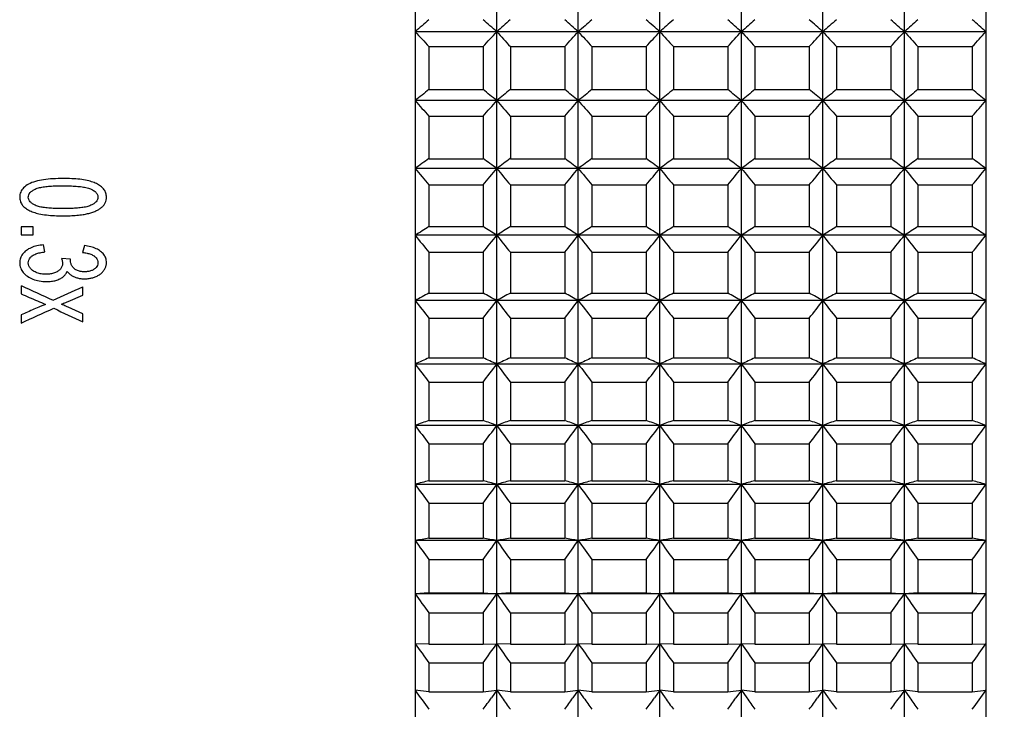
# Model space of a CAD drawing. Header units: millimetres. Extents: x 7 to 224, y -1107 to -1014.
# Tile 14 of 23: x 112 to 141, y -1087 to -1067. Entities that reach past the tile are written whole.
import ezdxf

# ---------------------------------------------------------------- set-up
doc = ezdxf.new("R2010")
doc.units = ezdxf.units.MM
doc.header["$LTSCALE"] = 16.335
doc.layers.get('0').update_dxf_attribs({"linetype": 'CONTINUOUS'})
doc.layers.add('标注', color=7, linetype='CONTINUOUS', lineweight=9)
doc.styles.add('HZ', font='gbenor.shx', dxfattribs={"width": 0.7, "height": 3.5, "bigfont": 'hztxt.shx'})
doc.dimstyles.get("Standard").update_dxf_attribs({"dimtxt": 3.5, "dimasz": 3.5, "dimexe": 1.5, "dimexo": 0.0625, "dimgap": 0.5, "dimtad": 1, "dimdsep": 46, "dimtxsty": 'HZ', "dimblk": 'OPEN30', "dimcen": 0.09, "dimadec": 0, "dimazin": 0, "dimtp": 0.01, "dimtm": 0.01, "dimtfac": 1, "dimtmove": 0, "dimatfit": 3, "dimldrblk": 'OPEN30', "dimfxl": 1, "dimtolj": 1, "dimarcsym": 0})

# ---------------------------------------------------------------- blocks, each defined once
blk = doc.blocks.new('_Open30')
at = {"color": 0, "linetype": 'ByBlock', "lineweight": -2}
for p, q in [((-1, 0.2679), (0, 0)), ((0, 0), (-1, -0.2679)), ((0, 0), (-1, 0))]:
    blk.add_line(p, q, dxfattribs=at)
blk = doc.blocks.new('*D26')
at = {"layer": '标注', "color": 0, "lineweight": -2}
for p, q in [((140.345, -1034.419), (148.633, -1034.419)), ((147.133, -1037.919), (147.133, -1090.319)), ((140.373, -1093.819), (148.633, -1093.819))]:
    blk.add_line(p, q, dxfattribs=at)
at = {"layer": '标注', "color": 0, "lineweight": -2, "xscale": 3.5, "yscale": 3.5, "zscale": 3.5}
for p, rotation in [((147.133, -1034.419), 90), ((147.133, -1093.819), 270)]:
    blk.add_blockref('_Open30', p, dxfattribs=dict(at, rotation=rotation))
at = {"layer": '标注', "color": 0, "insert": (144.883, -1059.339), "char_height": 3.5, "attachment_point": 5, "rotation": 90, "style": 'HZ'}
blk.add_mtext('\\A1;%%C59.4', dxfattribs=at)

msp = doc.modelspace()

# ---------------------------------------------------------------- linework, layer by layer
at = {"color": 7, "linetype": 'Continuous'}
for p, q in [((123.883, -1034.819), (123.883, -1093.419)), ((126.283, -1093.419), (126.283, -1034.819)), ((128.683, -1093.419), (128.683, -1034.819)), ((131.083, -1093.419), (131.083, -1034.819)), ((133.483, -1093.419), (133.483, -1034.819)), ((135.883, -1093.419), (135.883, -1034.819)), ((138.283, -1093.419), (138.283, -1034.819)), ((140.683, -1034.819), (140.683, -1093.419)), ((140.683, -1067.182), (123.883, -1067.182)), ((124.283, -1067.618), (124.283, -1068.884)), ((124.283, -1067.618), (125.883, -1067.618)), ((125.883, -1067.618), (125.883, -1068.884)), ((126.683, -1067.618), (128.283, -1067.618)), ((126.683, -1067.618), (126.683, -1068.884)), ((128.283, -1067.618), (128.283, -1068.884)), ((129.083, -1067.618), (130.683, -1067.618)), ((129.083, -1067.618), (129.083, -1068.884)), ((130.683, -1067.618), (130.683, -1068.884)), ((131.483, -1067.618), (133.083, -1067.618)), ((131.483, -1067.618), (131.483, -1068.884)), ((133.083, -1067.618), (133.083, -1068.884)), ((133.883, -1067.618), (135.483, -1067.618)), ((133.883, -1067.618), (133.883, -1068.884)), ((135.483, -1067.618), (135.483, -1068.884)), ((136.283, -1067.618), (137.883, -1067.618)), ((136.283, -1067.618), (136.283, -1068.884)), ((137.883, -1067.618), (137.883, -1068.884)), ((138.683, -1067.618), (140.283, -1067.618)), ((138.683, -1067.618), (138.683, -1068.884)), ((140.283, -1067.618), (140.283, -1068.884)), ((124.283, -1068.884), (125.883, -1068.884)), ((126.683, -1068.884), (128.283, -1068.884)), ((129.083, -1068.884), (130.683, -1068.884)), ((131.483, -1068.884), (133.083, -1068.884)), ((133.883, -1068.884), (135.483, -1068.884)), ((136.283, -1068.884), (137.883, -1068.884)), ((138.683, -1068.884), (140.283, -1068.884)), ((140.683, -1069.207), (123.883, -1069.207)), ((124.283, -1069.667), (125.883, -1069.667)), ((124.283, -1069.667), (124.283, -1070.918)), ((125.883, -1069.667), (125.883, -1070.918)), ((126.683, -1069.667), (128.283, -1069.667)), ((126.683, -1069.667), (126.683, -1070.918)), ((128.283, -1069.667), (128.283, -1070.918)), ((129.083, -1069.667), (130.683, -1069.667)), ((129.083, -1069.667), (129.083, -1070.918)), ((130.683, -1069.667), (130.683, -1070.918)), ((131.483, -1069.667), (133.083, -1069.667)), ((131.483, -1069.667), (131.483, -1070.918)), ((133.083, -1069.667), (133.083, -1070.918)), ((133.883, -1069.667), (135.483, -1069.667)), ((133.883, -1069.667), (133.883, -1070.918)), ((135.483, -1069.667), (135.483, -1070.918)), ((136.283, -1069.667), (137.883, -1069.667)), ((136.283, -1069.667), (136.283, -1070.918)), ((137.883, -1069.667), (137.883, -1070.918)), ((138.683, -1069.667), (140.283, -1069.667)), ((138.683, -1069.667), (138.683, -1070.918)), ((140.283, -1069.667), (140.283, -1070.918)), ((124.283, -1070.918), (125.883, -1070.918)), ((126.683, -1070.918), (128.283, -1070.918)), ((129.083, -1070.918), (130.683, -1070.918)), ((131.483, -1070.918), (133.083, -1070.918)), ((133.883, -1070.918), (135.483, -1070.918)), ((136.283, -1070.918), (137.883, -1070.918)), ((138.683, -1070.918), (140.283, -1070.918)), ((140.683, -1071.207), (123.883, -1071.207)), ((124.283, -1071.689), (125.883, -1071.689)), ((124.283, -1071.689), (124.283, -1072.918)), ((125.883, -1071.689), (125.883, -1072.918)), ((126.683, -1071.689), (128.283, -1071.689)), ((126.683, -1071.689), (126.683, -1072.918)), ((128.283, -1071.689), (128.283, -1072.918)), ((129.083, -1071.689), (130.683, -1071.689)), ((129.083, -1071.689), (129.083, -1072.918)), ((130.683, -1071.689), (130.683, -1072.918)), ((131.483, -1071.689), (133.083, -1071.689)), ((131.483, -1071.689), (131.483, -1072.918)), ((133.083, -1071.689), (133.083, -1072.918)), ((133.883, -1071.689), (135.483, -1071.689)), ((133.883, -1071.689), (133.883, -1072.918)), ((135.483, -1071.689), (135.483, -1072.918)), ((136.283, -1071.689), (137.883, -1071.689)), ((136.283, -1071.689), (136.283, -1072.918)), ((137.883, -1071.689), (137.883, -1072.918)), ((138.683, -1071.689), (140.283, -1071.689)), ((138.683, -1071.689), (138.683, -1072.918)), ((140.283, -1071.689), (140.283, -1072.918)), ((112.283, -1072.924), (112.283, -1073.157)), ((112.632, -1072.924), (112.283, -1072.924)), ((112.632, -1073.157), (112.632, -1072.924)), ((124.283, -1072.918), (125.883, -1072.918)), ((126.683, -1072.918), (128.283, -1072.918)), ((129.083, -1072.918), (130.683, -1072.918)), ((131.483, -1072.918), (133.083, -1072.918)), ((133.883, -1072.918), (135.483, -1072.918)), ((136.283, -1072.918), (137.883, -1072.918)), ((138.683, -1072.918), (140.283, -1072.918)), ((112.283, -1073.157), (112.632, -1073.157)), ((140.683, -1073.173), (123.883, -1073.173)), ((112.983, -1073.66), (112.943, -1073.457)), ((114.145, -1073.477), (114.09, -1073.68)), ((113.736, -1073.88), (113.466, -1073.857)), ((124.283, -1073.674), (125.883, -1073.674)), ((124.283, -1073.674), (124.283, -1074.875)), ((125.883, -1073.674), (125.883, -1074.875)), ((126.683, -1073.674), (128.283, -1073.674)), ((126.683, -1073.674), (126.683, -1074.875)), ((128.283, -1073.674), (128.283, -1074.875)), ((129.083, -1073.674), (130.683, -1073.674)), ((129.083, -1073.674), (129.083, -1074.875)), ((130.683, -1073.674), (130.683, -1074.875)), ((131.483, -1073.674), (133.083, -1073.674)), ((131.483, -1073.674), (131.483, -1074.875)), ((133.083, -1073.674), (133.083, -1074.875)), ((133.883, -1073.674), (135.483, -1073.674)), ((133.883, -1073.674), (133.883, -1074.875)), ((135.483, -1073.674), (135.483, -1074.875)), ((136.283, -1073.674), (137.883, -1073.674)), ((136.283, -1073.674), (136.283, -1074.875)), ((137.883, -1073.674), (137.883, -1074.875)), ((138.683, -1073.674), (140.283, -1073.674)), ((138.683, -1073.674), (138.683, -1074.875)), ((140.283, -1073.674), (140.283, -1074.875)), ((112.283, -1074.656), (112.283, -1074.898)), ((114.094, -1074.938), (114.094, -1074.688)), ((113.669, -1075.119), (114.094, -1074.938)), ((140.683, -1075.095), (123.883, -1075.095)), ((124.283, -1074.875), (125.883, -1074.875)), ((126.683, -1074.875), (128.283, -1074.875)), ((129.083, -1074.875), (130.683, -1074.875)), ((131.483, -1074.875), (133.083, -1074.875)), ((133.883, -1074.875), (135.483, -1074.875)), ((136.283, -1074.875), (137.883, -1074.875)), ((138.683, -1074.875), (140.283, -1074.875)), ((112.997, -1075.207), (112.845, -1075.271)), ((114.094, -1075.487), (113.666, -1075.29)), ((112.283, -1075.511), (112.283, -1075.754)), ((114.094, -1075.723), (114.094, -1075.487)), ((124.283, -1075.612), (125.883, -1075.612)), ((124.283, -1075.612), (124.283, -1076.78)), ((125.883, -1075.612), (125.883, -1076.78)), ((126.683, -1075.612), (128.283, -1075.612)), ((126.683, -1075.612), (126.683, -1076.78)), ((128.283, -1075.612), (128.283, -1076.78)), ((129.083, -1075.612), (130.683, -1075.612)), ((129.083, -1075.612), (129.083, -1076.78)), ((130.683, -1075.612), (130.683, -1076.78)), ((131.483, -1075.612), (133.083, -1075.612)), ((131.483, -1075.612), (131.483, -1076.78)), ((133.083, -1075.612), (133.083, -1076.78)), ((133.883, -1075.612), (135.483, -1075.612)), ((133.883, -1075.612), (133.883, -1076.78)), ((135.483, -1075.612), (135.483, -1076.78)), ((136.283, -1075.612), (137.883, -1075.612)), ((136.283, -1075.612), (136.283, -1076.78)), ((137.883, -1075.612), (137.883, -1076.78)), ((138.683, -1075.612), (140.283, -1075.612)), ((138.683, -1075.612), (138.683, -1076.78)), ((140.283, -1075.612), (140.283, -1076.78)), ((124.283, -1076.78), (125.883, -1076.78)), ((126.683, -1076.78), (128.283, -1076.78)), ((129.083, -1076.78), (130.683, -1076.78)), ((131.483, -1076.78), (133.083, -1076.78)), ((133.883, -1076.78), (135.483, -1076.78)), ((136.283, -1076.78), (137.883, -1076.78)), ((138.683, -1076.78), (140.283, -1076.78)), ((140.683, -1076.963), (123.883, -1076.963)), ((124.283, -1077.494), (125.883, -1077.494)), ((124.283, -1077.494), (124.283, -1078.623)), ((125.883, -1077.494), (125.883, -1078.623)), ((126.683, -1077.494), (128.283, -1077.494)), ((126.683, -1077.494), (126.683, -1078.623)), ((128.283, -1077.494), (128.283, -1078.623)), ((129.083, -1077.494), (130.683, -1077.494)), ((129.083, -1077.494), (129.083, -1078.623)), ((130.683, -1077.494), (130.683, -1078.623)), ((131.483, -1077.494), (133.083, -1077.494)), ((131.483, -1077.494), (131.483, -1078.623)), ((133.083, -1077.494), (133.083, -1078.623)), ((133.883, -1077.494), (135.483, -1077.494)), ((133.883, -1077.494), (133.883, -1078.623)), ((135.483, -1077.494), (135.483, -1078.623)), ((136.283, -1077.494), (137.883, -1077.494)), ((136.283, -1077.494), (136.283, -1078.623)), ((137.883, -1077.494), (137.883, -1078.623)), ((138.683, -1077.494), (140.283, -1077.494)), ((138.683, -1077.494), (138.683, -1078.623)), ((140.283, -1077.494), (140.283, -1078.623)), ((140.683, -1078.769), (123.883, -1078.769)), ((124.283, -1078.623), (125.883, -1078.623)), ((126.683, -1078.623), (128.283, -1078.623)), ((129.083, -1078.623), (130.683, -1078.623)), ((131.483, -1078.623), (133.083, -1078.623)), ((133.883, -1078.623), (135.483, -1078.623)), ((136.283, -1078.623), (137.883, -1078.623)), ((138.683, -1078.623), (140.283, -1078.623)), ((124.283, -1079.312), (125.883, -1079.312)), ((124.283, -1079.312), (124.283, -1080.396)), ((125.883, -1079.312), (125.883, -1080.396)), ((126.683, -1079.312), (128.283, -1079.312)), ((126.683, -1079.312), (126.683, -1080.396)), ((128.283, -1079.312), (128.283, -1080.396)), ((129.083, -1079.312), (130.683, -1079.312)), ((129.083, -1079.312), (129.083, -1080.396)), ((130.683, -1079.312), (130.683, -1080.396)), ((131.483, -1079.312), (133.083, -1079.312)), ((131.483, -1079.312), (131.483, -1080.396)), ((133.083, -1079.312), (133.083, -1080.396)), ((133.883, -1079.312), (135.483, -1079.312)), ((133.883, -1079.312), (133.883, -1080.396)), ((135.483, -1079.312), (135.483, -1080.396)), ((136.283, -1079.312), (137.883, -1079.312)), ((136.283, -1079.312), (136.283, -1080.396)), ((137.883, -1079.312), (137.883, -1080.396)), ((138.683, -1079.312), (140.283, -1079.312)), ((138.683, -1079.312), (138.683, -1080.396)), ((140.283, -1079.312), (140.283, -1080.396)), ((140.683, -1080.503), (123.883, -1080.503)), ((124.283, -1080.396), (125.883, -1080.396)), ((126.683, -1080.396), (128.283, -1080.396)), ((129.083, -1080.396), (130.683, -1080.396)), ((131.483, -1080.396), (133.083, -1080.396)), ((133.883, -1080.396), (135.483, -1080.396)), ((136.283, -1080.396), (137.883, -1080.396)), ((138.683, -1080.396), (140.283, -1080.396)), ((124.283, -1081.055), (125.883, -1081.055)), ((124.283, -1081.055), (124.283, -1082.089)), ((125.883, -1081.055), (125.883, -1082.089)), ((126.683, -1081.055), (128.283, -1081.055)), ((126.683, -1081.055), (126.683, -1082.089)), ((128.283, -1081.055), (128.283, -1082.089)), ((129.083, -1081.055), (130.683, -1081.055)), ((129.083, -1081.055), (129.083, -1082.089)), ((130.683, -1081.055), (130.683, -1082.089)), ((131.483, -1081.055), (133.083, -1081.055)), ((131.483, -1081.055), (131.483, -1082.089)), ((133.083, -1081.055), (133.083, -1082.089)), ((133.883, -1081.055), (135.483, -1081.055)), ((133.883, -1081.055), (133.883, -1082.089)), ((135.483, -1081.055), (135.483, -1082.089)), ((136.283, -1081.055), (137.883, -1081.055)), ((136.283, -1081.055), (136.283, -1082.089)), ((137.883, -1081.055), (137.883, -1082.089)), ((138.683, -1081.055), (140.283, -1081.055)), ((138.683, -1081.055), (138.683, -1082.089)), ((140.283, -1081.055), (140.283, -1082.089)), ((140.683, -1082.158), (123.883, -1082.158)), ((124.283, -1082.089), (125.883, -1082.089)), ((126.683, -1082.089), (128.283, -1082.089)), ((129.083, -1082.089), (130.683, -1082.089)), ((131.483, -1082.089), (133.083, -1082.089)), ((133.883, -1082.089), (135.483, -1082.089)), ((136.283, -1082.089), (137.883, -1082.089)), ((138.683, -1082.089), (140.283, -1082.089)), ((124.283, -1082.715), (125.883, -1082.715)), ((124.283, -1082.715), (124.283, -1083.695)), ((125.883, -1082.715), (125.883, -1083.695)), ((126.683, -1082.715), (128.283, -1082.715)), ((126.683, -1082.715), (126.683, -1083.695)), ((128.283, -1082.715), (128.283, -1083.695)), ((129.083, -1082.715), (130.683, -1082.715)), ((129.083, -1082.715), (129.083, -1083.695)), ((130.683, -1082.715), (130.683, -1083.695)), ((131.483, -1082.715), (133.083, -1082.715)), ((131.483, -1082.715), (131.483, -1083.695)), ((133.083, -1082.715), (133.083, -1083.695)), ((133.883, -1082.715), (135.483, -1082.715)), ((133.883, -1082.715), (133.883, -1083.695)), ((135.483, -1082.715), (135.483, -1083.695)), ((136.283, -1082.715), (137.883, -1082.715)), ((136.283, -1082.715), (136.283, -1083.695)), ((137.883, -1082.715), (137.883, -1083.695)), ((138.683, -1082.715), (140.283, -1082.715)), ((138.683, -1082.715), (138.683, -1083.695)), ((140.283, -1082.715), (140.283, -1083.695)), ((124.283, -1083.695), (123.883, -1083.724)), ((140.683, -1083.724), (123.883, -1083.724)), ((124.283, -1083.695), (125.883, -1083.695)), ((125.883, -1083.695), (126.283, -1083.724)), ((126.683, -1083.695), (126.283, -1083.724)), ((126.683, -1083.695), (128.283, -1083.695)), ((128.283, -1083.695), (128.683, -1083.724)), ((129.083, -1083.695), (128.683, -1083.724)), ((129.083, -1083.695), (130.683, -1083.695)), ((130.683, -1083.695), (131.083, -1083.724)), ((131.483, -1083.695), (131.083, -1083.724)), ((131.483, -1083.695), (133.083, -1083.695)), ((133.083, -1083.695), (133.483, -1083.724)), ((133.883, -1083.695), (133.483, -1083.724)), ((133.883, -1083.695), (135.483, -1083.695)), ((135.483, -1083.695), (135.883, -1083.724)), ((136.283, -1083.695), (135.883, -1083.724)), ((136.283, -1083.695), (137.883, -1083.695)), ((137.883, -1083.695), (138.283, -1083.724)), ((138.683, -1083.695), (138.283, -1083.724)), ((138.683, -1083.695), (140.283, -1083.695)), ((140.283, -1083.695), (140.683, -1083.724)), ((124.283, -1084.286), (125.883, -1084.286)), ((124.283, -1084.286), (124.283, -1085.205)), ((125.883, -1084.286), (125.883, -1085.205)), ((126.683, -1084.286), (128.283, -1084.286)), ((126.683, -1084.286), (126.683, -1085.205)), ((128.283, -1084.286), (128.283, -1085.205)), ((129.083, -1084.286), (130.683, -1084.286)), ((129.083, -1084.286), (129.083, -1085.205)), ((130.683, -1084.286), (130.683, -1085.205)), ((131.483, -1084.286), (133.083, -1084.286)), ((131.483, -1084.286), (131.483, -1085.205)), ((133.083, -1084.286), (133.083, -1085.205)), ((133.883, -1084.286), (135.483, -1084.286)), ((133.883, -1084.286), (133.883, -1085.205)), ((135.483, -1084.286), (135.483, -1085.205)), ((136.283, -1084.286), (137.883, -1084.286)), ((136.283, -1084.286), (136.283, -1085.205)), ((137.883, -1084.286), (137.883, -1085.205)), ((138.683, -1084.286), (140.283, -1084.286)), ((138.683, -1084.286), (138.683, -1085.205)), ((140.283, -1084.286), (140.283, -1085.205)), ((124.283, -1085.205), (123.883, -1085.195)), ((124.283, -1085.205), (125.883, -1085.205)), ((125.883, -1085.205), (126.283, -1085.195)), ((126.683, -1085.205), (126.283, -1085.195)), ((126.683, -1085.205), (128.283, -1085.205)), ((128.283, -1085.205), (128.683, -1085.195)), ((129.083, -1085.205), (128.683, -1085.195)), ((129.083, -1085.205), (130.683, -1085.205)), ((130.683, -1085.205), (131.083, -1085.195)), ((131.483, -1085.205), (131.083, -1085.195)), ((131.483, -1085.205), (133.083, -1085.205)), ((133.083, -1085.205), (133.483, -1085.195)), ((133.883, -1085.205), (133.483, -1085.195)), ((133.883, -1085.205), (135.483, -1085.205)), ((135.483, -1085.205), (135.883, -1085.195)), ((136.283, -1085.205), (135.883, -1085.195)), ((136.283, -1085.205), (137.883, -1085.205)), ((137.883, -1085.205), (138.283, -1085.195)), ((138.683, -1085.205), (138.283, -1085.195)), ((138.683, -1085.205), (140.283, -1085.205)), ((140.283, -1085.205), (140.683, -1085.195)), ((124.283, -1085.757), (125.883, -1085.757)), ((124.283, -1085.757), (124.283, -1086.613)), ((125.883, -1085.757), (125.883, -1086.613)), ((126.683, -1085.757), (128.283, -1085.757)), ((126.683, -1085.757), (126.683, -1086.613)), ((128.283, -1085.757), (128.283, -1086.613)), ((129.083, -1085.757), (130.683, -1085.757)), ((129.083, -1085.757), (129.083, -1086.613)), ((130.683, -1085.757), (130.683, -1086.613)), ((131.483, -1085.757), (133.083, -1085.757)), ((131.483, -1085.757), (131.483, -1086.613)), ((133.083, -1085.757), (133.083, -1086.613)), ((133.883, -1085.757), (135.483, -1085.757)), ((133.883, -1085.757), (133.883, -1086.613)), ((135.483, -1085.757), (135.483, -1086.613)), ((136.283, -1085.757), (137.883, -1085.757)), ((136.283, -1085.757), (136.283, -1086.613)), ((137.883, -1085.757), (137.883, -1086.613)), ((138.683, -1085.757), (140.283, -1085.757)), ((138.683, -1085.757), (138.683, -1086.613)), ((140.283, -1085.757), (140.283, -1086.613)), ((124.283, -1086.613), (123.883, -1086.564)), ((124.283, -1086.613), (125.883, -1086.613)), ((125.883, -1086.613), (126.283, -1086.564)), ((126.283, -1086.564), (126.125, -1086.785)), ((126.683, -1086.613), (126.283, -1086.564)), ((126.283, -1086.564), (126.44, -1086.785)), ((126.683, -1086.613), (128.283, -1086.613)), ((128.283, -1086.613), (128.683, -1086.564)), ((128.683, -1086.564), (128.525, -1086.785)), ((129.083, -1086.613), (128.683, -1086.564)), ((128.683, -1086.564), (128.84, -1086.785)), ((129.083, -1086.613), (130.683, -1086.613)), ((130.683, -1086.613), (131.083, -1086.564)), ((131.083, -1086.564), (130.925, -1086.785)), ((131.483, -1086.613), (131.083, -1086.564)), ((131.083, -1086.564), (131.24, -1086.785)), ((131.483, -1086.613), (133.083, -1086.613)), ((133.083, -1086.613), (133.483, -1086.564)), ((133.483, -1086.564), (133.325, -1086.785)), ((133.883, -1086.613), (133.483, -1086.564)), ((133.483, -1086.564), (133.64, -1086.785)), ((133.883, -1086.613), (135.483, -1086.613)), ((135.483, -1086.613), (135.883, -1086.564)), ((135.883, -1086.564), (135.725, -1086.785)), ((136.283, -1086.613), (135.883, -1086.564)), ((135.883, -1086.564), (136.04, -1086.785)), ((136.283, -1086.613), (137.883, -1086.613)), ((137.883, -1086.613), (138.283, -1086.564)), ((138.283, -1086.564), (138.125, -1086.785)), ((138.683, -1086.613), (138.283, -1086.564)), ((138.283, -1086.564), (138.44, -1086.785)), ((138.683, -1086.613), (140.283, -1086.613)), ((140.283, -1086.613), (140.683, -1086.564))]:
    msp.add_line(p, q, dxfattribs=at)
for centre, radius, start, end in [((178.064, -1128.064), 81.501, 131.29156, 131.6669), ((72.101, -1128.064), 81.501, 48.3331, 48.70844), ((180.464, -1128.064), 81.501, 131.29156, 131.6669), ((74.501, -1128.064), 81.501, 48.3331, 48.70844), ((182.864, -1128.064), 81.501, 131.29156, 131.6669), ((76.901, -1128.064), 81.501, 48.3331, 48.70844), ((185.264, -1128.064), 81.501, 131.29156, 131.6669), ((79.301, -1128.064), 81.501, 48.3331, 48.70844), ((187.664, -1128.064), 81.501, 131.29156, 131.6669), ((81.701, -1128.064), 81.501, 48.3331, 48.70844), ((190.064, -1128.064), 81.501, 131.29156, 131.6669), ((84.101, -1128.064), 81.501, 48.3331, 48.70844), ((192.464, -1128.064), 81.501, 131.29156, 131.6669), ((86.501, -1128.064), 81.501, 48.3331, 48.70844), ((190.497, -1006.566), 90.065, 222.30017, 222.6769), ((59.668, -1006.566), 90.065, 317.3231, 317.69983), ((192.897, -1006.566), 90.065, 222.30017, 222.6769), ((62.068, -1006.566), 90.065, 317.3231, 317.69983), ((195.297, -1006.566), 90.065, 222.30017, 222.6769), ((64.468, -1006.566), 90.065, 317.3231, 317.69983), ((197.697, -1006.566), 90.065, 222.30017, 222.6769), ((66.868, -1006.566), 90.065, 317.3231, 317.69983), ((200.097, -1006.566), 90.065, 222.30017, 222.6769), ((69.268, -1006.566), 90.065, 317.3231, 317.69983), ((202.497, -1006.566), 90.065, 222.30017, 222.6769), ((71.668, -1006.566), 90.065, 317.3231, 317.69983), ((204.897, -1006.566), 90.065, 222.30017, 222.6769), ((74.068, -1006.566), 90.065, 317.3231, 317.69983), ((174.054, -1131.063), 79.645, 128.67603, 129.04557), ((76.111, -1131.063), 79.645, 50.95443, 51.32397), ((176.454, -1131.063), 79.645, 128.67603, 129.04557), ((78.511, -1131.063), 79.645, 50.95443, 51.32397), ((178.854, -1131.063), 79.645, 128.67603, 129.04557), ((80.911, -1131.063), 79.645, 50.95443, 51.32397), ((181.254, -1131.063), 79.645, 128.67603, 129.04557), ((83.311, -1131.063), 79.645, 50.95443, 51.32397), ((183.654, -1131.063), 79.645, 128.67603, 129.04557), ((85.711, -1131.063), 79.645, 50.95443, 51.32397), ((186.054, -1131.063), 79.645, 128.67603, 129.04557), ((88.111, -1131.063), 79.645, 50.95443, 51.32397), ((188.454, -1131.063), 79.645, 128.67603, 129.04557), ((90.511, -1131.063), 79.645, 50.95443, 51.32397), ((194.507, -1008.238), 93.301, 220.80315, 221.17764), ((55.658, -1008.238), 93.301, 318.82236, 319.19685), ((196.907, -1008.238), 93.301, 220.80315, 221.17764), ((58.058, -1008.238), 93.301, 318.82236, 319.19685), ((199.307, -1008.238), 93.301, 220.80315, 221.17764), ((60.458, -1008.238), 93.301, 318.82236, 319.19685), ((201.707, -1008.238), 93.301, 220.80315, 221.17764), ((62.858, -1008.238), 93.301, 318.82236, 319.19685), ((204.107, -1008.238), 93.301, 220.80315, 221.17764), ((65.258, -1008.238), 93.301, 318.82236, 319.19685), ((206.507, -1008.238), 93.301, 220.80315, 221.17764), ((67.658, -1008.238), 93.301, 318.82236, 319.19685), ((208.907, -1008.238), 93.301, 220.80315, 221.17764), ((70.058, -1008.238), 93.301, 318.82236, 319.19685), ((170.243, -1134.861), 78.748, 125.70739, 126.06662), ((79.922, -1134.861), 78.748, 53.93338, 54.29261), ((172.643, -1134.861), 78.748, 125.70739, 126.06662), ((82.322, -1134.861), 78.748, 53.93338, 54.29261), ((175.043, -1134.861), 78.748, 125.70739, 126.06662), ((84.722, -1134.861), 78.748, 53.93338, 54.29261), ((177.443, -1134.861), 78.748, 125.70739, 126.06662), ((87.122, -1134.861), 78.748, 53.93338, 54.29261), ((179.843, -1134.861), 78.748, 125.70739, 126.06662), ((89.522, -1134.861), 78.748, 53.93338, 54.29261), ((182.243, -1134.861), 78.748, 125.70739, 126.06662), ((91.922, -1134.861), 78.748, 53.93338, 54.29261), ((184.643, -1134.861), 78.748, 125.70739, 126.06662), ((94.322, -1134.861), 78.748, 53.93338, 54.29261), ((198.318, -1009.799), 96.497, 219.52216, 219.89391), ((51.847, -1009.799), 96.497, 320.10609, 320.47784), ((200.718, -1009.799), 96.497, 219.52216, 219.89391), ((54.247, -1009.799), 96.497, 320.10609, 320.47784), ((203.118, -1009.799), 96.497, 219.52216, 219.89391), ((56.647, -1009.799), 96.497, 320.10609, 320.47784), ((205.518, -1009.799), 96.497, 219.52216, 219.89391), ((59.047, -1009.799), 96.497, 320.10609, 320.47784), ((207.918, -1009.799), 96.497, 219.52216, 219.89391), ((61.447, -1009.799), 96.497, 320.10609, 320.47784), ((210.318, -1009.799), 96.497, 219.52216, 219.89391), ((63.847, -1009.799), 96.497, 320.10609, 320.47784), ((212.718, -1009.799), 96.497, 219.52216, 219.89391), ((66.247, -1009.799), 96.497, 320.10609, 320.47784), ((166.706, -1139.877), 79.266, 122.35717, 122.7001), ((83.46, -1139.877), 79.266, 57.2999, 57.64283), ((169.106, -1139.877), 79.266, 122.35717, 122.7001), ((85.86, -1139.877), 79.266, 57.2999, 57.64283), ((171.506, -1139.877), 79.266, 122.35717, 122.7001), ((88.26, -1139.877), 79.266, 57.2999, 57.64283), ((173.906, -1139.877), 79.266, 122.35717, 122.7001), ((90.66, -1139.877), 79.266, 57.2999, 57.64283), ((176.306, -1139.877), 79.266, 122.35717, 122.7001), ((93.06, -1139.877), 79.266, 57.2999, 57.64283), ((178.706, -1139.877), 79.266, 122.35717, 122.7001), ((95.46, -1139.877), 79.266, 57.2999, 57.64283), ((181.106, -1139.877), 79.266, 122.35717, 122.7001), ((97.86, -1139.877), 79.266, 57.2999, 57.64283), ((201.856, -1011.289), 99.546, 218.4374, 218.80625), ((48.309, -1011.289), 99.546, 321.19375, 321.5626), ((204.256, -1011.289), 99.546, 218.4374, 218.80625), ((50.709, -1011.289), 99.546, 321.19375, 321.5626), ((206.656, -1011.289), 99.546, 218.4374, 218.80625), ((53.109, -1011.289), 99.546, 321.19375, 321.5626), ((209.056, -1011.289), 99.546, 218.4374, 218.80625), ((55.509, -1011.289), 99.546, 321.19375, 321.5626), ((211.456, -1011.289), 99.546, 218.4374, 218.80625), ((57.909, -1011.289), 99.546, 321.19375, 321.5626), ((213.856, -1011.289), 99.546, 218.4374, 218.80625), ((60.309, -1011.289), 99.546, 321.19375, 321.5626), ((216.256, -1011.289), 99.546, 218.4374, 218.80625), ((62.709, -1011.289), 99.546, 321.19375, 321.5626), ((295.758, -675.03), 439.731, 245.33925, 245.47414), ((-67.999, -678.475), 436.053, 294.55697, 294.68267), ((163.51, -1146.814), 81.939, 118.60308, 118.92215), ((205.051, -1012.739), 102.355, 217.53218, 217.89821), ((86.655, -1146.814), 81.939, 61.07785, 61.39692), ((45.114, -1012.739), 102.355, 322.10179, 322.46782), ((165.91, -1146.814), 81.939, 118.60308, 118.92215), ((207.451, -1012.739), 102.355, 217.53218, 217.89821), ((89.055, -1146.814), 81.939, 61.07785, 61.39692), ((47.514, -1012.739), 102.355, 322.10179, 322.46782), ((168.31, -1146.814), 81.939, 118.60308, 118.92215), ((209.851, -1012.739), 102.355, 217.53218, 217.89821), ((91.455, -1146.814), 81.939, 61.07785, 61.39692), ((49.914, -1012.739), 102.355, 322.10179, 322.46782), ((170.71, -1146.814), 81.939, 118.60308, 118.92215), ((212.251, -1012.739), 102.355, 217.53218, 217.89821), ((93.855, -1146.814), 81.939, 61.07785, 61.39692), ((52.314, -1012.739), 102.355, 322.10179, 322.46782), ((173.11, -1146.814), 81.939, 118.60308, 118.92215), ((214.651, -1012.739), 102.355, 217.53218, 217.89821), ((96.255, -1146.814), 81.939, 61.07785, 61.39692), ((54.714, -1012.739), 102.355, 322.10179, 322.46782), ((175.51, -1146.814), 81.939, 118.60308, 118.92215), ((217.051, -1012.739), 102.355, 217.53218, 217.89821), ((98.655, -1146.814), 81.939, 61.07785, 61.39692), ((57.114, -1012.739), 102.355, 322.10179, 322.46782), ((177.91, -1146.814), 81.939, 118.60308, 118.92215), ((219.451, -1012.739), 102.355, 217.53218, 217.89821), ((101.055, -1146.814), 81.939, 61.07785, 61.39692), ((59.514, -1012.739), 102.355, 322.10179, 322.46782), ((-57.257, -700.296), 411.962, 294.3017, 294.44804), ((278.522, -727.204), 385.361, 244.60219, 244.74244), ((160.719, -1156.975), 88.084, 114.43456, 114.72067), ((89.446, -1156.975), 88.084, 65.27933, 65.56544), ((163.119, -1156.975), 88.084, 114.43456, 114.72067), ((91.846, -1156.975), 88.084, 65.27933, 65.56544), ((165.519, -1156.975), 88.084, 114.43456, 114.72067), ((94.246, -1156.975), 88.084, 65.27933, 65.56544), ((167.919, -1156.975), 88.084, 114.43456, 114.72067), ((96.646, -1156.975), 88.084, 65.27933, 65.56544), ((170.319, -1156.975), 88.084, 114.43456, 114.72067), ((99.046, -1156.975), 88.084, 65.27933, 65.56544), ((172.719, -1156.975), 88.084, 114.43456, 114.72067), ((101.446, -1156.975), 88.084, 65.27933, 65.56544), ((175.119, -1156.975), 88.084, 114.43456, 114.72067), ((103.846, -1156.975), 88.084, 65.27933, 65.56544), ((207.843, -1014.17), 104.844, 216.79267, 217.15611), ((42.323, -1014.17), 104.844, 322.84389, 323.20733), ((210.243, -1014.17), 104.844, 216.79267, 217.15611), ((44.723, -1014.17), 104.844, 322.84389, 323.20733), ((212.643, -1014.17), 104.844, 216.79267, 217.15611), ((47.123, -1014.17), 104.844, 322.84389, 323.20733), ((215.043, -1014.17), 104.844, 216.79267, 217.15611), ((49.523, -1014.17), 104.844, 322.84389, 323.20733), ((217.443, -1014.17), 104.844, 216.79267, 217.15611), ((51.923, -1014.17), 104.844, 322.84389, 323.20733), ((219.843, -1014.17), 104.844, 216.79267, 217.15611), ((54.323, -1014.17), 104.844, 322.84389, 323.20733), ((222.243, -1014.17), 104.844, 216.79267, 217.15611), ((56.723, -1014.17), 104.844, 322.84389, 323.20733), ((158.386, -1173.042), 100.389, 109.85946, 110.10238), ((210.175, -1015.594), 106.946, 216.20767, 216.56889), ((91.779, -1173.042), 100.389, 69.89762, 70.14054), ((39.99, -1015.594), 106.946, 323.43111, 323.79233), ((160.786, -1173.042), 100.389, 109.85946, 110.10238), ((212.575, -1015.594), 106.946, 216.20767, 216.56889), ((94.179, -1173.042), 100.389, 69.89762, 70.14054), ((42.39, -1015.594), 106.946, 323.43111, 323.79233), ((163.186, -1173.042), 100.389, 109.85946, 110.10238), ((214.975, -1015.594), 106.946, 216.20767, 216.56889), ((96.579, -1173.042), 100.389, 69.89762, 70.14054), ((44.79, -1015.594), 106.946, 323.43111, 323.79233), ((165.586, -1173.042), 100.389, 109.85946, 110.10238), ((217.375, -1015.594), 106.946, 216.20767, 216.56889), ((98.979, -1173.042), 100.389, 69.89762, 70.14054), ((47.19, -1015.594), 106.946, 323.43111, 323.79233), ((167.986, -1173.042), 100.389, 109.85946, 110.10238), ((219.775, -1015.594), 106.946, 216.20767, 216.56889), ((101.379, -1173.042), 100.389, 69.89762, 70.14054), ((49.59, -1015.594), 106.946, 323.43111, 323.79233), ((170.386, -1173.042), 100.389, 109.85946, 110.10238), ((222.175, -1015.594), 106.946, 216.20767, 216.56889), ((103.779, -1173.042), 100.389, 69.89762, 70.14054), ((51.99, -1015.594), 106.946, 323.43111, 323.79233), ((172.786, -1173.042), 100.389, 109.85946, 110.10238), ((224.575, -1015.594), 106.946, 216.20767, 216.56889), ((106.179, -1173.042), 100.389, 69.89762, 70.14054), ((54.39, -1015.594), 106.946, 323.43111, 323.79233), ((156.557, -1201.6), 125.428, 104.91088, 105.10006), ((212.004, -1017.022), 108.606, 215.7684, 216.12786), ((93.608, -1201.6), 125.428, 74.89994, 75.08912), ((38.161, -1017.022), 108.606, 323.87214, 324.2316), ((158.957, -1201.6), 125.428, 104.91088, 105.10006), ((214.404, -1017.022), 108.606, 215.7684, 216.12786), ((96.008, -1201.6), 125.428, 74.89994, 75.08912), ((40.561, -1017.022), 108.606, 323.87214, 324.2316), ((161.357, -1201.6), 125.428, 104.91088, 105.10006), ((216.804, -1017.022), 108.606, 215.7684, 216.12786), ((98.408, -1201.6), 125.428, 74.89994, 75.08912), ((42.961, -1017.022), 108.606, 323.87214, 324.2316), ((163.757, -1201.6), 125.428, 104.91088, 105.10006), ((219.204, -1017.022), 108.606, 215.7684, 216.12786), ((100.808, -1201.6), 125.428, 74.89994, 75.08912), ((45.361, -1017.022), 108.606, 323.87214, 324.2316), ((166.157, -1201.6), 125.428, 104.91088, 105.10006), ((221.604, -1017.022), 108.606, 215.7684, 216.12786), ((103.208, -1201.6), 125.428, 74.89994, 75.08912), ((47.761, -1017.022), 108.606, 323.87214, 324.2316), ((168.557, -1201.6), 125.428, 104.91088, 105.10006), ((224.004, -1017.022), 108.606, 215.7684, 216.12786), ((105.608, -1201.6), 125.428, 74.89994, 75.08912), ((50.161, -1017.022), 108.606, 323.87214, 324.2316), ((170.957, -1201.6), 125.428, 104.91088, 105.10006), ((226.404, -1017.022), 108.606, 215.7684, 216.12786), ((108.008, -1201.6), 125.428, 74.89994, 75.08912), ((52.561, -1017.022), 108.606, 323.87214, 324.2316), ((155.268, -1264.278), 184.805, 99.65217, 99.77799), ((213.293, -1018.456), 109.782, 215.46834, 215.82654), ((94.897, -1264.278), 184.805, 80.22201, 80.34783), ((36.872, -1018.456), 109.782, 324.17346, 324.53166), ((157.668, -1264.278), 184.805, 99.65217, 99.77799), ((215.693, -1018.456), 109.782, 215.46834, 215.82654), ((97.297, -1264.278), 184.805, 80.22201, 80.34783), ((39.272, -1018.456), 109.782, 324.17346, 324.53166), ((160.068, -1264.278), 184.805, 99.65217, 99.77799), ((218.093, -1018.456), 109.782, 215.46834, 215.82654), ((99.697, -1264.278), 184.805, 80.22201, 80.34783), ((41.672, -1018.456), 109.782, 324.17346, 324.53166), ((162.468, -1264.278), 184.805, 99.65217, 99.77799), ((220.493, -1018.456), 109.782, 215.46834, 215.82654), ((102.097, -1264.278), 184.805, 80.22201, 80.34783), ((44.072, -1018.456), 109.782, 324.17346, 324.53166), ((164.868, -1264.278), 184.805, 99.65217, 99.77799), ((222.893, -1018.456), 109.782, 215.46834, 215.82654), ((104.497, -1264.278), 184.805, 80.22201, 80.34783), ((46.472, -1018.456), 109.782, 324.17346, 324.53166), ((167.268, -1264.278), 184.805, 99.65217, 99.77799), ((225.293, -1018.456), 109.782, 215.46834, 215.82654), ((106.897, -1264.278), 184.805, 80.22201, 80.34783), ((48.872, -1018.456), 109.782, 324.17346, 324.53166), ((169.668, -1264.278), 184.805, 99.65217, 99.77799), ((227.693, -1018.456), 109.782, 215.46834, 215.82654), ((109.297, -1264.278), 184.805, 80.22201, 80.34783), ((51.272, -1018.456), 109.782, 324.17346, 324.53166), ((214.017, -1019.898), 110.445, 215.30305, 215.66055), ((36.148, -1019.898), 110.445, 324.33945, 324.69695), ((216.417, -1019.898), 110.445, 215.30305, 215.66055), ((38.548, -1019.898), 110.445, 324.33945, 324.69695), ((218.817, -1019.898), 110.445, 215.30305, 215.66055), ((40.948, -1019.898), 110.445, 324.33945, 324.69695), ((221.217, -1019.898), 110.445, 215.30305, 215.66055), ((43.348, -1019.898), 110.445, 324.33945, 324.69695), ((223.617, -1019.898), 110.445, 215.30305, 215.66055), ((45.748, -1019.898), 110.445, 324.33945, 324.69695), ((226.017, -1019.898), 110.445, 215.30305, 215.66055), ((48.148, -1019.898), 110.445, 324.33945, 324.69695), ((228.417, -1019.898), 110.445, 215.30305, 215.66055), ((50.548, -1019.898), 110.445, 324.33945, 324.69695), ((214.163, -1021.344), 110.578, 215.27011, 215.62747), ((36.002, -1021.344), 110.578, 324.37253, 324.72989), ((216.563, -1021.344), 110.578, 215.27011, 215.62747), ((38.402, -1021.344), 110.578, 324.37253, 324.72989), ((218.963, -1021.344), 110.578, 215.27011, 215.62747), ((40.802, -1021.344), 110.578, 324.37253, 324.72989), ((221.363, -1021.344), 110.578, 215.27011, 215.62747), ((43.202, -1021.344), 110.578, 324.37253, 324.72989), ((223.763, -1021.344), 110.578, 215.27011, 215.62747), ((45.602, -1021.344), 110.578, 324.37253, 324.72989), ((226.163, -1021.344), 110.578, 215.27011, 215.62747), ((48.002, -1021.344), 110.578, 324.37253, 324.72989), ((228.563, -1021.344), 110.578, 215.27011, 215.62747), ((50.402, -1021.344), 110.578, 324.37253, 324.72989), ((213.727, -1022.788), 110.179, 215.36904, 215.72683), ((50.838, -1022.788), 110.179, 324.27317, 324.63096), ((35.469, -1022.093), 111.372, 324.2742, 324.48826), ((217.097, -1022.093), 111.372, 215.51174, 215.7258), ((37.869, -1022.093), 111.372, 324.2742, 324.48826), ((219.497, -1022.093), 111.372, 215.51174, 215.7258), ((40.269, -1022.093), 111.372, 324.2742, 324.48826), ((221.897, -1022.093), 111.372, 215.51174, 215.7258), ((42.669, -1022.093), 111.372, 324.2742, 324.48826), ((224.297, -1022.093), 111.372, 215.51174, 215.7258), ((45.069, -1022.093), 111.372, 324.2742, 324.48826), ((226.697, -1022.093), 111.372, 215.51174, 215.7258), ((47.469, -1022.093), 111.372, 324.2742, 324.48826), ((229.097, -1022.093), 111.372, 215.51174, 215.7258)]:
    msp.add_arc(centre, radius, start, end, dxfattribs=at)
for points, knots in [([(113.516, -1071.502), (113.416, -1071.502), (113.225, -1071.508), (112.952, -1071.532), (112.709, -1071.58), (112.563, -1071.635), (112.499, -1071.669)], [0, 0, 0, 0, 0.299161, 0.573007, 0.820843, 1.038813, 1.038813, 1.038813, 1.038813]), ([(114.228, -1071.563), (114.156, -1071.547), (114.004, -1071.522), (113.766, -1071.505), (113.601, -1071.501), (113.516, -1071.502)], [0, 0, 0, 0, 0.2225743, 0.4595537, 0.7166804, 0.7166804, 0.7166804, 0.7166804]), ([(114.646, -1071.747), (114.61, -1071.717), (114.528, -1071.664), (114.386, -1071.604), (114.283, -1071.575), (114.228, -1071.563)], [0, 0, 0, 0, 0.1390406, 0.2912741, 0.4594509, 0.4594509, 0.4594509, 0.4594509]), ([(112.499, -1071.669), (112.446, -1071.697), (112.353, -1071.76), (112.258, -1071.896), (112.24, -1072.001), (112.24, -1072.052)], [0, 0, 0, 0, 0.1778828, 0.3316401, 0.4862286, 0.4862286, 0.4862286, 0.4862286]), ([(112.492, -1072.052), (112.492, -1072.029), (112.501, -1071.979), (112.544, -1071.911), (112.613, -1071.857), (112.666, -1071.826), (112.695, -1071.812)], [0, 0, 0, 0, 0.0711008, 0.1481958, 0.2358186, 0.3318068, 0.3318068, 0.3318068, 0.3318068]), ([(112.695, -1071.812), (112.736, -1071.794), (112.825, -1071.765), (112.972, -1071.742), (113.137, -1071.725), (113.32, -1071.718), (113.448, -1071.715), (113.516, -1071.715)], [0, 0, 0, 0, 0.131878, 0.2811638, 0.445588, 0.6285407, 0.8304975, 0.8304975, 0.8304975, 0.8304975]), ([(113.516, -1071.715), (113.583, -1071.715), (113.713, -1071.718), (113.9, -1071.727), (114.069, -1071.745), (114.223, -1071.772), (114.317, -1071.804), (114.359, -1071.823)], [0, 0, 0, 0, 0.2035741, 0.3898306, 0.5594282, 0.7153491, 0.8555946, 0.8555946, 0.8555946, 0.8555946]), ([(114.359, -1071.823), (114.394, -1071.839), (114.457, -1071.876), (114.525, -1071.955), (114.539, -1072.02), (114.539, -1072.05)], [0, 0, 0, 0, 0.1157879, 0.2145628, 0.3053862, 0.3053862, 0.3053862, 0.3053862]), ([(114.793, -1072.052), (114.792, -1072.012), (114.783, -1071.934), (114.73, -1071.828), (114.676, -1071.772), (114.646, -1071.747)], [0, 0, 0, 0, 0.1215727, 0.2319823, 0.3502938, 0.3502938, 0.3502938, 0.3502938]), ([(112.24, -1072.052), (112.241, -1072.093), (112.25, -1072.172), (112.303, -1072.278), (112.356, -1072.333), (112.387, -1072.358)], [0, 0, 0, 0, 0.1222592, 0.2323232, 0.34974, 0.34974, 0.34974, 0.34974]), ([(112.697, -1072.291), (112.668, -1072.278), (112.615, -1072.247), (112.545, -1072.193), (112.502, -1072.126), (112.492, -1072.076), (112.492, -1072.052)], [0, 0, 0, 0, 0.0958305, 0.1837272, 0.2614542, 0.3314074, 0.3314074, 0.3314074, 0.3314074]), ([(114.539, -1072.05), (114.539, -1072.074), (114.53, -1072.124), (114.487, -1072.192), (114.418, -1072.246), (114.365, -1072.277), (114.336, -1072.291)], [0, 0, 0, 0, 0.0709329, 0.1478806, 0.2357429, 0.3322135, 0.3322135, 0.3322135, 0.3322135]), ([(114.711, -1072.29), (114.729, -1072.267), (114.76, -1072.218), (114.787, -1072.137), (114.793, -1072.081), (114.793, -1072.052)], [0, 0, 0, 0, 0.0890414, 0.1708393, 0.2558023, 0.2558023, 0.2558023, 0.2558023]), ([(112.387, -1072.358), (112.423, -1072.387), (112.505, -1072.439), (112.647, -1072.498), (112.75, -1072.527), (112.805, -1072.539)], [0, 0, 0, 0, 0.1389239, 0.2910751, 0.4592226, 0.4592226, 0.4592226, 0.4592226]), ([(113.516, -1072.389), (113.449, -1072.388), (113.321, -1072.386), (113.139, -1072.378), (112.975, -1072.362), (112.828, -1072.338), (112.738, -1072.309), (112.697, -1072.291)], [0, 0, 0, 0, 0.2004694, 0.3822124, 0.5461878, 0.6958313, 0.8288406, 0.8288406, 0.8288406, 0.8288406]), ([(114.336, -1072.291), (114.295, -1072.309), (114.206, -1072.338), (114.059, -1072.362), (113.894, -1072.378), (113.711, -1072.386), (113.583, -1072.388), (113.516, -1072.389)], [0, 0, 0, 0, 0.1317609, 0.2809977, 0.4454025, 0.6283571, 0.8303387, 0.8303387, 0.8303387, 0.8303387]), ([(114.106, -1072.563), (114.15, -1072.555), (114.237, -1072.537), (114.361, -1072.503), (114.439, -1072.474), (114.477, -1072.458)], [0, 0, 0, 0, 0.1358904, 0.2643362, 0.3865738, 0.3865738, 0.3865738, 0.3865738]), ([(114.477, -1072.458), (114.509, -1072.444), (114.569, -1072.414), (114.648, -1072.358), (114.692, -1072.313), (114.711, -1072.29)], [0, 0, 0, 0, 0.1048537, 0.2011781, 0.2904342, 0.2904342, 0.2904342, 0.2904342]), ([(112.805, -1072.539), (112.877, -1072.555), (113.028, -1072.579), (113.266, -1072.597), (113.43, -1072.6), (113.516, -1072.6)], [0, 0, 0, 0, 0.2221915, 0.458588, 0.7146637, 0.7146637, 0.7146637, 0.7146637]), ([(113.516, -1072.6), (113.585, -1072.6), (113.72, -1072.598), (113.918, -1072.588), (114.044, -1072.572), (114.106, -1072.563)], [0, 0, 0, 0, 0.209388, 0.4054287, 0.5918105, 0.5918105, 0.5918105, 0.5918105]), ([(112.434, -1073.62), (112.393, -1073.651), (112.322, -1073.716), (112.252, -1073.843), (112.239, -1073.935), (112.238, -1073.982)], [0, 0, 0, 0, 0.1522314, 0.2864834, 0.4265263, 0.4265263, 0.4265263, 0.4265263]), ([(112.943, -1073.457), (112.876, -1073.461), (112.75, -1073.477), (112.577, -1073.532), (112.477, -1073.588), (112.434, -1073.62)], [0, 0, 0, 0, 0.1996561, 0.3789543, 0.5408014, 0.5408014, 0.5408014, 0.5408014]), ([(114.622, -1073.646), (114.582, -1073.615), (114.489, -1073.56), (114.326, -1073.506), (114.208, -1073.484), (114.145, -1073.477)], [0, 0, 0, 0, 0.1521749, 0.3218391, 0.5120648, 0.5120648, 0.5120648, 0.5120648]), ([(114.793, -1073.974), (114.792, -1073.93), (114.78, -1073.845), (114.717, -1073.732), (114.656, -1073.673), (114.622, -1073.646)], [0, 0, 0, 0, 0.1324007, 0.2523345, 0.382059, 0.382059, 0.382059, 0.382059]), ([(112.492, -1073.983), (112.493, -1073.955), (112.501, -1073.901), (112.544, -1073.831), (112.584, -1073.795), (112.607, -1073.778)], [0, 0, 0, 0, 0.0833843, 0.1599897, 0.2431701, 0.2431701, 0.2431701, 0.2431701]), ([(112.607, -1073.778), (112.639, -1073.756), (112.714, -1073.717), (112.842, -1073.682), (112.934, -1073.666), (112.983, -1073.66)], [0, 0, 0, 0, 0.118372, 0.2496911, 0.3982739, 0.3982739, 0.3982739, 0.3982739]), ([(113.466, -1073.857), (113.473, -1073.873), (113.484, -1073.905), (113.497, -1073.953), (113.5, -1073.985), (113.5, -1074)], [0, 0, 0, 0, 0.0524315, 0.1013169, 0.1475596, 0.1475596, 0.1475596, 0.1475596]), ([(113.732, -1073.912), (113.732, -1073.909), (113.732, -1073.901), (113.733, -1073.89), (113.735, -1073.883), (113.736, -1073.88)], [0, 0, 0, 0, 0.01106853, 0.02183163, 0.03289969, 0.03289969, 0.03289969, 0.03289969]), ([(113.835, -1074.145), (113.813, -1074.123), (113.776, -1074.077), (113.74, -1073.997), (113.732, -1073.94), (113.732, -1073.912)], [0, 0, 0, 0, 0.0920191, 0.1768386, 0.2602476, 0.2602476, 0.2602476, 0.2602476]), ([(114.09, -1073.68), (114.134, -1073.684), (114.216, -1073.696), (114.331, -1073.727), (114.399, -1073.762), (114.428, -1073.781)], [0, 0, 0, 0, 0.1312454, 0.2489664, 0.3560887, 0.3560887, 0.3560887, 0.3560887]), ([(114.428, -1073.781), (114.451, -1073.798), (114.492, -1073.833), (114.532, -1073.902), (114.54, -1073.953), (114.54, -1073.979)], [0, 0, 0, 0, 0.0842991, 0.1596763, 0.2355924, 0.2355924, 0.2355924, 0.2355924]), ([(112.238, -1073.982), (112.24, -1074.037), (112.255, -1074.143), (112.342, -1074.28), (112.421, -1074.348), (112.465, -1074.379)], [0, 0, 0, 0, 0.1649603, 0.312875, 0.475046, 0.475046, 0.475046, 0.475046]), ([(112.642, -1074.224), (112.612, -1074.204), (112.558, -1074.161), (112.503, -1074.076), (112.492, -1074.013), (112.492, -1073.983)], [0, 0, 0, 0, 0.1084686, 0.2040914, 0.2948013, 0.2948013, 0.2948013, 0.2948013]), ([(113.014, -1074.322), (112.967, -1074.322), (112.876, -1074.315), (112.749, -1074.282), (112.675, -1074.245), (112.642, -1074.224)], [0, 0, 0, 0, 0.142675, 0.2719566, 0.3897864, 0.3897864, 0.3897864, 0.3897864]), ([(113.5, -1074), (113.499, -1074.032), (113.49, -1074.094), (113.437, -1074.174), (113.389, -1074.214), (113.362, -1074.231)], [0, 0, 0, 0, 0.095986, 0.1840907, 0.2803118, 0.2803118, 0.2803118, 0.2803118]), ([(114.15, -1074.248), (114.107, -1074.248), (114.027, -1074.242), (113.917, -1074.209), (113.858, -1074.168), (113.835, -1074.145)], [0, 0, 0, 0, 0.1277408, 0.2399359, 0.3394514, 0.3394514, 0.3394514, 0.3394514]), ([(114.429, -1074.172), (114.404, -1074.189), (114.347, -1074.218), (114.252, -1074.243), (114.185, -1074.248), (114.15, -1074.248)], [0, 0, 0, 0, 0.0910785, 0.1879453, 0.2927668, 0.2927668, 0.2927668, 0.2927668]), ([(114.54, -1073.979), (114.54, -1074.005), (114.532, -1074.057), (114.49, -1074.124), (114.451, -1074.158), (114.429, -1074.172)], [0, 0, 0, 0, 0.0802314, 0.1533099, 0.2325268, 0.2325268, 0.2325268, 0.2325268]), ([(114.465, -1074.394), (114.499, -1074.381), (114.561, -1074.351), (114.642, -1074.293), (114.686, -1074.246), (114.704, -1074.222)], [0, 0, 0, 0, 0.1078277, 0.2065461, 0.2975527, 0.2975527, 0.2975527, 0.2975527]), ([(114.704, -1074.222), (114.723, -1074.197), (114.756, -1074.146), (114.786, -1074.061), (114.793, -1074.003), (114.793, -1073.974)], [0, 0, 0, 0, 0.0940493, 0.1818527, 0.2678596, 0.2678596, 0.2678596, 0.2678596]), ([(112.465, -1074.379), (112.516, -1074.414), (112.629, -1074.473), (112.818, -1074.525), (112.952, -1074.535), (113.021, -1074.535)], [0, 0, 0, 0, 0.1852361, 0.3781973, 0.5852019, 0.5852019, 0.5852019, 0.5852019]), ([(113.362, -1074.231), (113.332, -1074.251), (113.262, -1074.286), (113.144, -1074.316), (113.059, -1074.322), (113.014, -1074.322)], [0, 0, 0, 0, 0.1096949, 0.230441, 0.3641094, 0.3641094, 0.3641094, 0.3641094]), ([(113.021, -1074.535), (113.071, -1074.535), (113.167, -1074.53), (113.303, -1074.505), (113.386, -1074.474), (113.423, -1074.455)], [0, 0, 0, 0, 0.150337, 0.287643, 0.413618, 0.413618, 0.413618, 0.413618]), ([(113.423, -1074.455), (113.457, -1074.438), (113.52, -1074.399), (113.594, -1074.322), (113.626, -1074.26), (113.637, -1074.229)], [0, 0, 0, 0, 0.1139184, 0.2181394, 0.3178825, 0.3178825, 0.3178825, 0.3178825]), ([(113.637, -1074.229), (113.654, -1074.254), (113.693, -1074.3), (113.765, -1074.357), (113.819, -1074.386), (113.848, -1074.398)], [0, 0, 0, 0, 0.0902214, 0.180015, 0.2739315, 0.2739315, 0.2739315, 0.2739315]), ([(113.848, -1074.398), (113.878, -1074.411), (113.941, -1074.432), (114.04, -1074.451), (114.108, -1074.455), (114.143, -1074.455)], [0, 0, 0, 0, 0.0975087, 0.197699, 0.3023459, 0.3023459, 0.3023459, 0.3023459]), ([(114.143, -1074.455), (114.181, -1074.455), (114.254, -1074.451), (114.363, -1074.43), (114.432, -1074.408), (114.465, -1074.394)], [0, 0, 0, 0, 0.1127735, 0.2209058, 0.3294897, 0.3294897, 0.3294897, 0.3294897]), ([(112.283, -1074.898), (112.362, -1074.933), (112.521, -1075.001), (112.759, -1075.104), (112.918, -1075.173), (112.997, -1075.207)], [0, 0, 0, 0, 0.2595545, 0.519047, 0.7784769, 0.7784769, 0.7784769, 0.7784769]), ([(112.845, -1075.271), (112.783, -1075.298), (112.658, -1075.351), (112.47, -1075.431), (112.345, -1075.485), (112.283, -1075.511)], [0, 0, 0, 0, 0.203997, 0.4079553, 0.6118746, 0.6118746, 0.6118746, 0.6118746]), ([(113.466, -1075.2), (113.488, -1075.192), (113.533, -1075.175), (113.601, -1075.147), (113.646, -1075.128), (113.669, -1075.119)], [0, 0, 0, 0, 0.0711408, 0.1438305, 0.2188183, 0.2188183, 0.2188183, 0.2188183]), ([(113.666, -1075.29), (113.644, -1075.28), (113.601, -1075.259), (113.534, -1075.23), (113.489, -1075.21), (113.466, -1075.2)], [0, 0, 0, 0, 0.0714131, 0.1441594, 0.2186688, 0.2186688, 0.2186688, 0.2186688])]:
    msp.add_open_spline(points, degree=3, knots=knots, dxfattribs=at)

# ---------------------------------------------------------------- dimensions: what is measured, and where the dimension line sits
at = {"layer": '标注'}
dim = msp.add_linear_dim(base=(147.133, -1093.819), p1=(140.283, -1034.419), p2=(140.311, -1093.819), angle=90, text='%%C<>', dimstyle='STANDARD', dxfattribs=at)
dim.commit()
dim.dimension.update_dxf_attribs({"geometry": '*D26', "text_midpoint": (147.133, -1059.339), "dimtype": 128})

doc.saveas('drawing.dxf')
